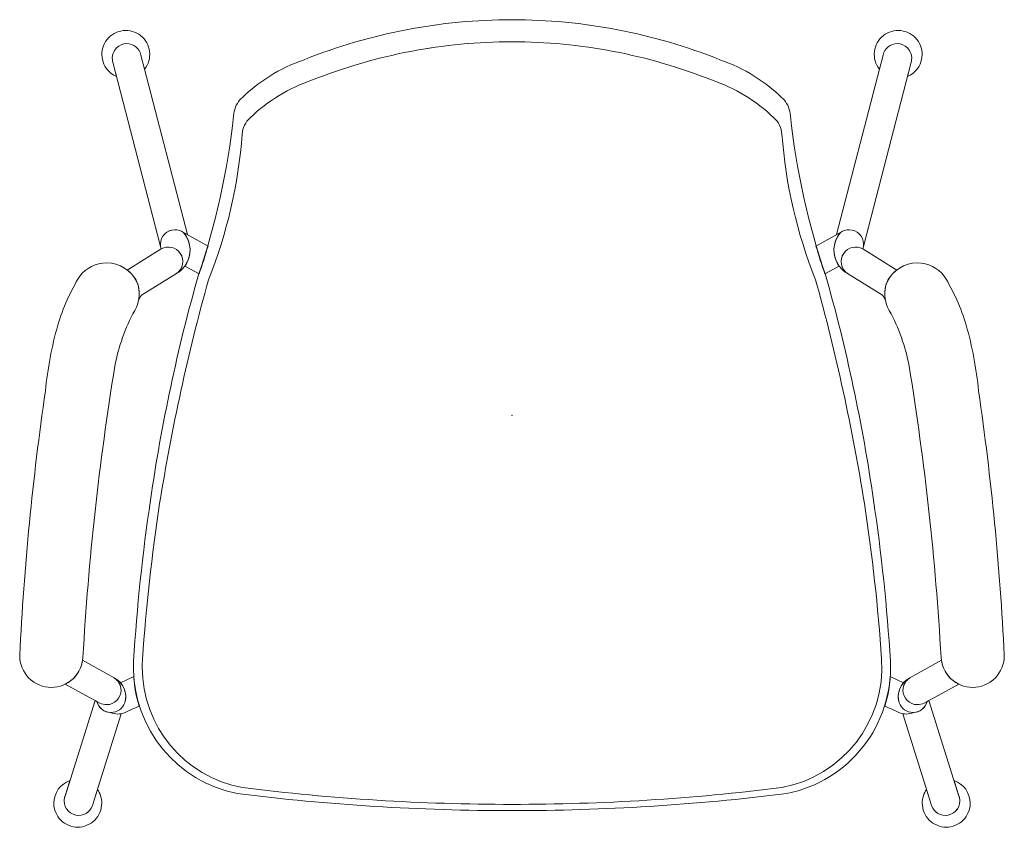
# Model space of a CAD drawing. Header units: metres. Extents: x -0.307 to 0.307, y -0.263 to 0.24.
import ezdxf

# ---------------------------------------------------------------- set-up
doc = ezdxf.new("R2010")
doc.units = ezdxf.units.M
doc.header["$MEASUREMENT"] = 0
doc.layers.add('72_VITRA_INSERT', color=7, linetype='Continuous')
for name, color, linetype, lineweight in [('72_VITRA_STANDARD_D2_CH_ARM_REST', 7, 'Continuous', 5), ('72_VITRA_STANDARD_D2_CH_FOOT', 7, 'Continuous', 5), ('72_VITRA_STANDARD_D2_CH_GLIDES', 7, 'Continuous', 5), ('72_VITRA_STANDARD_D2_CH_SEAT', 7, 'Continuous', 5), ('D2SNAP', 1, 'Continuous', 5)]:
    doc.layers.add(name, color=color, linetype=linetype, lineweight=lineweight)

# ---------------------------------------------------------------- blocks, each defined once
blk = doc.blocks.new('72_VITRA_STANDARD_D2_HAL_SEAT')
at = {"layer": '72_VITRA_STANDARD_D2_CH_SEAT'}
for points in [[(-0.2358307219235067, -0.1531341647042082), (-0.2358307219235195, -0.1531341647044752, 0.012046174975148), (-0.2359237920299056, -0.1569966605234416), (-0.2359237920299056, -0.1569966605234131), (-0.2359237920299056, -0.1569966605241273, 0.3584671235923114), (-0.1711894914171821, -0.2356873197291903), (-0.1711894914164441, -0.2356873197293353), (-0.1711894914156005, -0.2356873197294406, 0.0310472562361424), (-3.6e-15, -0.2463275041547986), (-7.3e-15, -0.2463275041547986), (-9.6e-15, -0.2463275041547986, 0.0310472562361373), (0.1711894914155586, -0.235687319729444), (0.1711894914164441, -0.2356873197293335, 0.3721201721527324), (0.2358307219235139, -0.1531341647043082), (0.235830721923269, -0.153134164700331, 0.0215100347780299), (0.2253255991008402, -0.0529693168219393), (0.2253255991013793, -0.0529693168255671), (0.2253255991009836, -0.0529693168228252, 0.0333432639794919), (0.1954093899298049, 0.0873793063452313), (0.1954093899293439, 0.0873793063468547, -0.0561882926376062), (0.1735519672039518, 0.1864982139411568, 0.1696375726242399), (0.1695246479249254, 0.1963546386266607, 0.1155894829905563), (0.129561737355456, 0.2213998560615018, 0.0953257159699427), (-7.3e-15, 0.2463275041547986, 0.0953257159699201), (-0.1295617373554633, 0.2213998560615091, 0.1155894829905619), (-0.1695246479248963, 0.1963546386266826), (-0.1695246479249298, 0.1963546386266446, 0.1696375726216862), (-0.1735519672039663, 0.1864982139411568, -0.0561882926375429), (-0.1954093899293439, 0.087379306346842), (-0.1954093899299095, 0.0873793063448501, 0.0333432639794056), (-0.2253255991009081, -0.0529693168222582), (-0.2253255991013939, -0.0529693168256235), (-0.2253255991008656, -0.0529693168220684, 0.0215100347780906), (-0.2358307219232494, -0.1531341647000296), (-0.2358307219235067, -0.1531341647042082)], [(2.2353077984e-05, -0.2424213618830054), (-7.3e-15, -0.242421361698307), (-1.1259e-12, -0.242421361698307, -0.0311452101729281), (-0.1680236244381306, -0.2319421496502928), (-0.1680236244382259, -0.2319421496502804, -0.3621555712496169), (-0.2304765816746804, -0.1570270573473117, -0.0169307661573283), (-0.2303020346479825, -0.1518738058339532, -0.0208443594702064), (-0.2195903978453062, -0.0550832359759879), (-0.2195903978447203, -0.0550832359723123, -0.0283965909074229), (-0.1891729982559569, 0.0843273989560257), (-0.189172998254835, 0.0843273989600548, 0.0767832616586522), (-0.1681907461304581, 0.1749829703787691, -0.1978936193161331), (-0.1631668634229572, 0.1852008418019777, -0.1133347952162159), (-0.1243025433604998, 0.2088046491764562), (-0.1243025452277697, 0.2088046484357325, -0.0946768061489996), (2.0092349e-09, 0.2325632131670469), (2.23530779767e-05, 0.2325632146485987), (2.23530779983e-05, 0.2325632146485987, -0.0946935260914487), (0.1243472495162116, 0.2088046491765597), (0.1243472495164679, 0.2088046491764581, -0.1133347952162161), (0.1632115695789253, 0.1852008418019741, -0.1978936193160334), (0.1682354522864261, 0.1749829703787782, 0.0767832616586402), (0.1892177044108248, 0.0843273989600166), (0.189217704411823, 0.0843273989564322, -0.0283965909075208), (0.219635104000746, -0.0550832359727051), (0.2196351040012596, -0.0550832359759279, -0.0208443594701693), (0.2303467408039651, -0.1518738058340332, -0.3814250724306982), (0.1680683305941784, -0.2319421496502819, -0.0311493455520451), (2.2353077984e-05, -0.2424213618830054)], [(-0.168023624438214, -0.2319421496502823, 0.0311493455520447), (2.23530779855e-05, -0.2424213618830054), (2.2353077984e-05, -0.2424213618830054), (2.23530779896e-05, -0.2424213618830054, 0.0311493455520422), (0.1680683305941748, -0.2319421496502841), (0.168068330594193, -0.2319421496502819, 0.3814250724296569), (0.2303467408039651, -0.1518738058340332, 0.0208443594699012), (0.2196351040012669, -0.0550832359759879, 0.0283965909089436), (0.1892177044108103, 0.0843273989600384), (0.1892177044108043, 0.0843273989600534, -0.0767832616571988), (0.1682354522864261, 0.1749829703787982, 0.1978936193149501), (0.1632115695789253, 0.1852008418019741, 0.1133347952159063), (0.1243472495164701, 0.2088046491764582, 0.0946935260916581), (2.23530779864e-05, 0.2325632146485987), (2.2353077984e-05, 0.2325632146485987, 0.0946935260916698), (-0.1243025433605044, 0.2088046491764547, 0.1133347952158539), (-0.1631668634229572, 0.1852008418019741, 0.1978936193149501), (-0.1681907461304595, 0.1749829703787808, -0.076783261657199), (-0.1891729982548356, 0.0843273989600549), (-0.1891729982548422, 0.0843273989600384, 0.0283965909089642), (-0.2195903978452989, -0.0550832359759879), (-0.2195903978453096, -0.0550832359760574, 0.0208443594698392), (-0.2303020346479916, -0.1518738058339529), (-0.2303020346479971, -0.1518738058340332, 0.0169307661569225), (-0.2304765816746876, -0.1570270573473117, 0.3621555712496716), (-0.1680236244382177, -0.2319421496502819)]]:
    blk.add_lwpolyline(points, format="xyb", close=True, dxfattribs=at)
at = {"layer": 'D2SNAP', "linetype": 'Continuous', "lineweight": 5}
blk.add_point((0, 0), dxfattribs=at)
blk = doc.blocks.new('72_VITRA_STANDARD_D2_HAL_TUBE_ARM')
at = {"layer": '72_VITRA_STANDARD_D2_CH_ARM_REST'}
for points in [[(-0.2674222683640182, -0.150919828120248), (-0.2674222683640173, -0.150919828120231, -0.0262957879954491), (-0.2475147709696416, 0.0305317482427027), (-0.2475147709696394, 0.0305317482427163, -0.0793472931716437), (-0.2351485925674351, 0.0652548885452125, 0.227038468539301), (-0.2337464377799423, 0.0830703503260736, 0.2847009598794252), (-0.2526748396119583, 0.0947988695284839, 0.2324008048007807), (-0.2694075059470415, 0.0865774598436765), (-0.2694075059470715, 0.0865774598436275, 0.0639221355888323), (-0.2830914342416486, 0.0561227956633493), (-0.2830914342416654, 0.0561227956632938, 0.042726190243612), (-0.2908050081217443, 0.0151071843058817, 0.0236258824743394), (-0.3068247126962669, -0.1495710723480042, 0.0032577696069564), (-0.3068263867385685, -0.1498280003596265, 0.4142135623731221), (-0.2871092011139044, -0.1695451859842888, 0.3980780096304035), (-0.2674222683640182, -0.150919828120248)], [(0.2674222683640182, -0.150919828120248), (0.2674222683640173, -0.150919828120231, 0.0262957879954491), (0.2475147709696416, 0.0305317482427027), (0.2475147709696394, 0.0305317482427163, 0.0793472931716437), (0.2351485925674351, 0.0652548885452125, -0.227038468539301), (0.2337464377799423, 0.0830703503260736, -0.284700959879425), (0.2526748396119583, 0.0947988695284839, -0.2324008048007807), (0.2694075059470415, 0.0865774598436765), (0.2694075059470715, 0.0865774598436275, -0.0639221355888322), (0.2830914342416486, 0.0561227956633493), (0.2830914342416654, 0.0561227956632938, -0.042726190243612), (0.2908050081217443, 0.0151071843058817, -0.0236258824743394), (0.3068247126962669, -0.1495710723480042, -0.0032577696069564), (0.3068263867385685, -0.1498280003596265, -0.4142135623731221), (0.2871092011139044, -0.1695451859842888, -0.3980780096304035), (0.2674222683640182, -0.150919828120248)]]:
    blk.add_lwpolyline(points, format="xyb", close=True, dxfattribs=at)
at = {"layer": '72_VITRA_STANDARD_D2_CH_GLIDES'}
for points in [[(-0.2464134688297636, 0.2109196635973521), (-0.2487119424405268, 0.2197924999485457, -0.0745225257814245), (-0.249107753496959, 0.2224333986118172, -0.4142135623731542), (-0.2400996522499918, 0.2314414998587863), (-0.2400996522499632, 0.2314414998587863, -0.3538662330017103), (-0.2312900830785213, 0.2243141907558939), (-0.2312900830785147, 0.2243141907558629), (-0.2289890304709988, 0.2154501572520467, 0.4142135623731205), (-0.2314458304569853, 0.2364055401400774, 0.4142135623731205), (-0.252401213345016, 0.2339487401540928, 0.4142135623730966), (-0.2499444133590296, 0.2129933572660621, 0.0689433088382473), (-0.2464134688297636, 0.2109196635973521)], [(0.2464134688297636, 0.2109196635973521), (0.2487119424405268, 0.2197924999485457, 0.0745225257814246), (0.249107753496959, 0.2224333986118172, 0.4142135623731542), (0.2400996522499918, 0.2314414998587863), (0.2400996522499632, 0.2314414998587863, 0.3538662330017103), (0.2312900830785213, 0.2243141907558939), (0.2312900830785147, 0.2243141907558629), (0.2289890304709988, 0.2154501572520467, -0.4142135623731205), (0.2314458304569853, 0.2364055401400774, -0.4142135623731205), (0.252401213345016, 0.2339487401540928, -0.4142135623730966), (0.2499444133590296, 0.2129933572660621, -0.0689433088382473), (0.2464134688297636, 0.2109196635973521)], [(-0.2611109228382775, -0.241684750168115), (-0.261110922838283, -0.2416847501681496, -0.3685649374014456), (-0.270050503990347, -0.2493102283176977), (-0.2700505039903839, -0.2493102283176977, -0.4142135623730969), (-0.2791033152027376, -0.2402574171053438, -0.0854070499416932), (-0.2785826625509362, -0.2372315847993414), (-0.2755336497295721, -0.2275923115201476, 0.3188585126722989), (-0.2855377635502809, -0.2416847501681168, 0.4142135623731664), (-0.2706099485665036, -0.2566125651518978, 0.4142135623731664), (-0.255682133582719, -0.2416847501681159, 0.1543443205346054), (-0.2583961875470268, -0.2331019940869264)], [(0.2611109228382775, -0.241684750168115), (0.261110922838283, -0.2416847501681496, 0.3685649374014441), (0.270050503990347, -0.2493102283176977), (0.2700505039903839, -0.2493102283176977, 0.414213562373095), (0.2791033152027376, -0.2402574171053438, 0.0854070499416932), (0.2785826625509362, -0.2372315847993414), (0.2755336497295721, -0.2275923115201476, -0.3188585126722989), (0.2855377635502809, -0.2416847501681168, -0.4142135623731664), (0.2706099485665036, -0.2566125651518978, -0.4142135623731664), (0.255682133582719, -0.2416847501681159, -0.1543443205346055), (0.2583961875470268, -0.2331019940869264)]]:
    blk.add_lwpolyline(points, format="xyb", close=True, dxfattribs=at)
at = {"layer": 'D2SNAP', "linetype": 'Continuous', "lineweight": 5}
blk.add_point((0, 0), dxfattribs=at)
blk.add_point((0, 0), dxfattribs=at)
blk = doc.blocks.new('72_VITRA_STANDARD_D2_HAL_TUBE_ARM_FEET')
at = {"layer": '72_VITRA_STANDARD_D2_CH_FOOT'}
for points in [[(-0.2047748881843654, 0.1137678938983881), (-0.2022715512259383, 0.1124529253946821), (-0.2289890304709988, 0.2154501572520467), (-0.2312900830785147, 0.2243141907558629, 0.3538662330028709), (-0.2400996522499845, 0.2314414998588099, 0.4142135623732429), (-0.2491077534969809, 0.2224333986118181, 0.0745225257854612), (-0.2487119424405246, 0.2197924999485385), (-0.2189745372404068, 0.1049966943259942, -0.0421590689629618), (-0.219102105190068, 0.1065069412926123, -0.414213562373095), (-0.210098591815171, 0.1155104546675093, -0.1594971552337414), (-0.2047748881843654, 0.1137678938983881)], [(0.2047748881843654, 0.1137678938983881), (0.2022715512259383, 0.1124529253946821), (0.2289890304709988, 0.2154501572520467), (0.2312900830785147, 0.2243141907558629, -0.3538662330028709), (0.2400996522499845, 0.2314414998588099, -0.4142135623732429), (0.2491077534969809, 0.2224333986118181, -0.0745225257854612), (0.2487119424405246, 0.2197924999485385), (0.2189745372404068, 0.1049966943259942, 0.0421590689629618), (0.219102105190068, 0.1065069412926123, 0.414213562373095), (0.210098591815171, 0.1155104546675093, 0.1594971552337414), (0.2047748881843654, 0.1137678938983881)], [(-0.2047748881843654, 0.1137678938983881, 0.1594971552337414), (-0.210098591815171, 0.1155104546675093, 0.414213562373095), (-0.219102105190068, 0.1065069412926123, 0.0421590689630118), (-0.2189745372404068, 0.1049966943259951), (-0.2185916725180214, 0.1035187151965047, -0.3901343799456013), (-0.2067131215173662, 0.100736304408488, -0.4142135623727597), (-0.209101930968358, 0.0882233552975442, 0.4142135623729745), (-0.2028512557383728, 0.1110596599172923), (-0.2028512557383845, 0.1110596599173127, 0.0497276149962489), (-0.2047748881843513, 0.113767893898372), (-0.2047748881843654, 0.1137678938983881)], [(-0.203978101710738, 0.0927529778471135), (-0.1950493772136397, 0.0879598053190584, 0.0125141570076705), (-0.1894566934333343, 0.1053634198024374), (-0.2047452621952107, 0.1138214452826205), (-0.2047067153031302, 0.1137769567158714, -0.3523710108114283), (-0.2039429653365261, 0.0928000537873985), (-0.203978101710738, 0.0927529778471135)], [(0.203978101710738, 0.0927529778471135), (0.1950493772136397, 0.0879598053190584, -0.0125141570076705), (0.1894566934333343, 0.1053634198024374), (0.2047452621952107, 0.1138214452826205), (0.2047067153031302, 0.1137769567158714, 0.3523710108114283), (0.2039429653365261, 0.0928000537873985), (0.203978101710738, 0.0927529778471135)], [(0.2047748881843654, 0.1137678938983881, -0.1594971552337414), (0.210098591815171, 0.1155104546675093, -0.414213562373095), (0.219102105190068, 0.1065069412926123, -0.0421590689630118), (0.2189745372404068, 0.1049966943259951), (0.2185916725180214, 0.1035187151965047, 0.3901343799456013), (0.2067131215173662, 0.100736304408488, 0.4142135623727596), (0.209101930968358, 0.0882233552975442, -0.414213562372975), (0.2028512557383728, 0.1110596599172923), (0.2028512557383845, 0.1110596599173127, -0.0497276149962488), (0.2047748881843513, 0.113767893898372), (0.2047748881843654, 0.1137678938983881)], [(-0.2337464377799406, 0.0830703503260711, -0.1467404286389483), (-0.2328370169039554, 0.0712156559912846, -0.120605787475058), (-0.2308508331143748, 0.0746823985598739), (-0.2091019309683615, 0.0882233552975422, 0.4142135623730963), (-0.2067131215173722, 0.1007363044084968, 0.3901343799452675), (-0.2185916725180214, 0.1035187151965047), (-0.23976570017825, 0.0903992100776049, -0.1136121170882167), (-0.2337464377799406, 0.0830703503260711)], [(0.2337464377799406, 0.0830703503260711, 0.1467404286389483), (0.2328370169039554, 0.0712156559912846, 0.120605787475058), (0.2308508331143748, 0.0746823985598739), (0.2091019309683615, 0.0882233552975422, -0.4142135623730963), (0.2067131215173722, 0.1007363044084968, -0.3901343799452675), (0.2185916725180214, 0.1035187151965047), (0.23976570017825, 0.0903992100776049, 0.1136121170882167), (0.2337464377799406, 0.0830703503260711)], [(-0.2568010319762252, -0.1792970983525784), (-0.2568010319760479, -0.1792970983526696, 0.1193255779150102), (-0.2526819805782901, -0.1802943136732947), (-0.2526819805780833, -0.1802943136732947, 0.4142135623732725), (-0.2436763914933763, -0.1712887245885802, 0.2630336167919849), (-0.2480367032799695, -0.1635736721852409), (-0.26759826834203, -0.1526724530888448, -0.2491648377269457), (-0.2785460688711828, -0.1675886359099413)], [(0.2568010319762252, -0.1792970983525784), (0.2568010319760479, -0.1792970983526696, -0.11932557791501), (0.2526819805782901, -0.1802943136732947), (0.2526819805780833, -0.1802943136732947, -0.4142135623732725), (0.2436763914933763, -0.1712887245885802, -0.2630336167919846), (0.2480367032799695, -0.1635736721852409), (0.26759826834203, -0.1526724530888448, 0.2491648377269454), (0.2785460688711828, -0.1675886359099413)], [(-0.2568010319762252, -0.1792970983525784), (-0.2587008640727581, -0.178274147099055, 0.3456081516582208), (-0.2498854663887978, -0.1851940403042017, 0.3174017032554), (-0.2413342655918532, -0.1791575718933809, 0.3653577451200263), (-0.2477054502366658, -0.1637830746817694, -0.2514336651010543), (-0.2436763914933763, -0.1712887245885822, -0.4142135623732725), (-0.2526819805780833, -0.1802943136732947), (-0.2526819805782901, -0.1802943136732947, -0.1193255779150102), (-0.2568010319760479, -0.1792970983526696), (-0.2568010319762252, -0.1792970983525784)], [(-0.2323982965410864, -0.1812667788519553, -0.0586007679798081), (-0.235762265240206, -0.1628376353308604), (-0.2439764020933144, -0.1666858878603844, -0.2641418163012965), (-0.2413342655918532, -0.1791575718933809, -0.3174017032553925), (-0.2498854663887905, -0.1851940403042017, -0.0133208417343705), (-0.2503687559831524, -0.1851811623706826, 0.0995580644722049), (-0.2456021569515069, -0.1861397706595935, 0.1407350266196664), (-0.2390602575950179, -0.1842612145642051)], [(0.2323982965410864, -0.1812667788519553, 0.0586007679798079), (0.235762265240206, -0.1628376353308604), (0.2439764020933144, -0.1666858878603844, 0.2641418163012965), (0.2413342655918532, -0.1791575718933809, 0.3174017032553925), (0.2498854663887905, -0.1851940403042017, 0.0133208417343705), (0.2503687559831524, -0.1851811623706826, -0.0995580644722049), (0.2456021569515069, -0.1861397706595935, -0.1407350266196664), (0.2390602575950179, -0.1842612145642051)], [(0.2568010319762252, -0.1792970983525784), (0.2587008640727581, -0.178274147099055, -0.3456081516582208), (0.2498854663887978, -0.1851940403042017, -0.3174017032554), (0.2413342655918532, -0.1791575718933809, -0.3653577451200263), (0.2477054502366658, -0.1637830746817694, 0.2514336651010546), (0.2436763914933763, -0.1712887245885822, 0.4142135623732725), (0.2526819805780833, -0.1802943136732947), (0.2526819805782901, -0.1802943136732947, 0.11932557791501), (0.2568010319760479, -0.1792970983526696), (0.2568010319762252, -0.1792970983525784)], [(-0.2434840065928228, -0.1859564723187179, -0.043187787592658), (-0.2456021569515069, -0.1861397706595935, -0.0998969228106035), (-0.2503465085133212, -0.1851823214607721, -0.3314455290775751), (-0.2587008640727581, -0.178274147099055), (-0.2597543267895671, -0.177706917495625), (-0.2785826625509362, -0.2372315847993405, 0.0854070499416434), (-0.2791033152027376, -0.2402574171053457, 0.4142135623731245), (-0.270050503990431, -0.2493102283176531), (-0.2700505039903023, -0.2493102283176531, 0.368564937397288), (-0.2611109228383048, -0.2416847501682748), (-0.2611109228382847, -0.2416847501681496)], [(0.2434840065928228, -0.1859564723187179, 0.043187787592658), (0.2456021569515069, -0.1861397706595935, 0.0998969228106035), (0.2503465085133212, -0.1851823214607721, 0.3314455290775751), (0.2587008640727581, -0.178274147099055), (0.2597543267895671, -0.177706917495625), (0.2785826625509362, -0.2372315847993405, -0.0854070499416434), (0.2791033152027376, -0.2402574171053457, -0.4142135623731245), (0.270050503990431, -0.2493102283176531), (0.2700505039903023, -0.2493102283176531, -0.3685649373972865), (0.2611109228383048, -0.2416847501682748), (0.2611109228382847, -0.2416847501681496)]]:
    blk.add_lwpolyline(points, format="xyb", close=True, dxfattribs=at)
at = {"layer": 'D2SNAP', "linetype": 'Continuous', "lineweight": 5}
blk.add_point((0, 0), dxfattribs=at)
blk = doc.blocks.new('72vitra_standard2FF4201CEE9F4411BA1CFDAB23F231C91')
for name in ['72_VITRA_STANDARD_D2_HAL_SEAT', '72_VITRA_STANDARD_D2_HAL_TUBE_ARM', '72_VITRA_STANDARD_D2_HAL_TUBE_ARM_FEET']:
    blk.add_blockref(name, (0, -0.0066))
blk = doc.blocks.new('XCAD03A067957EF7DCE8C846D9C7DE5B8820DD')
at = {"color": 7}
blk.add_blockref('72vitra_standard2FF4201CEE9F4411BA1CFDAB23F231C91', (0, 0), dxfattribs=at)

msp = doc.modelspace()

# ---------------------------------------------------------------- block references
at = {"layer": '72_VITRA_INSERT'}
msp.add_blockref('XCAD03A067957EF7DCE8C846D9C7DE5B8820DD', (0, 0), dxfattribs=at)

doc.saveas('drawing.dxf')
